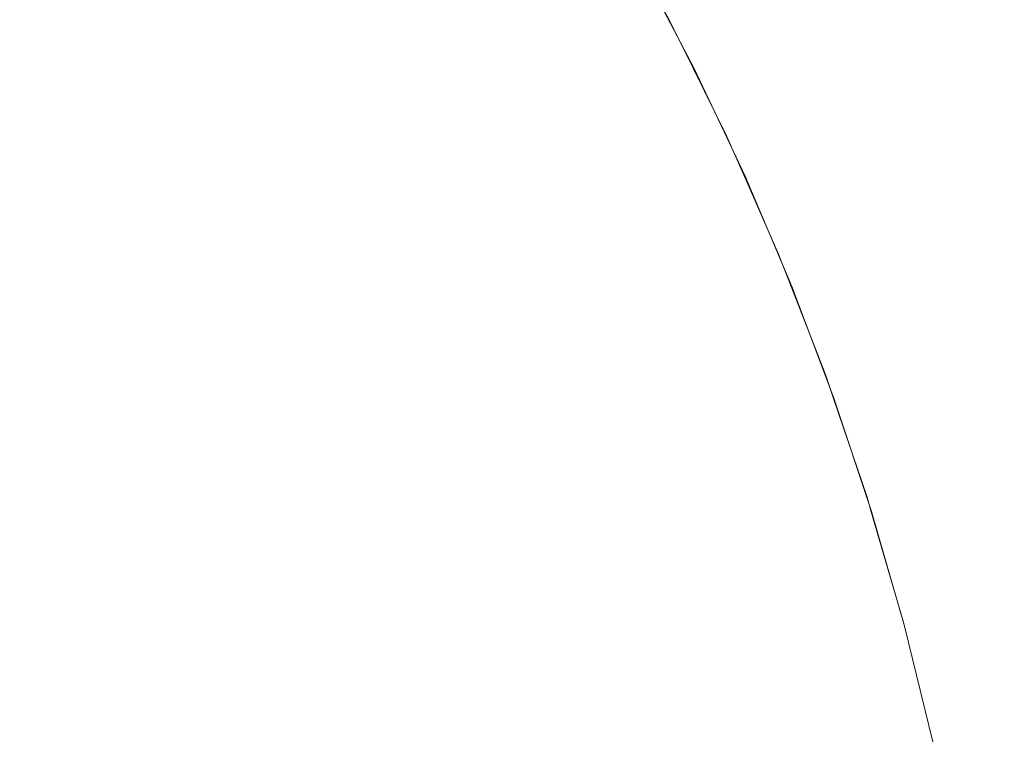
# Model space of a CAD drawing. Header units: centimetres. Extents: x -26 to 27.3, y -25.3 to -23.5.
# Tile 100 of 221: x -8.1507 to -8.1175, y -23.538 to -23.5137. Entities that reach past the tile are written whole.
import ezdxf

# ---------------------------------------------------------------- set-up
doc = ezdxf.new("R2010")
doc.units = ezdxf.units.CM
doc.header["$LTSCALE"] = 2.54
doc.layers.add('Lucido design-1', color=7, linetype='Continuous')

# ---------------------------------------------------------------- blocks, each defined once
blk = doc.blocks.new('Gruppo-4-1')
at = {"color": 7, "linetype": 'Continuous', "lineweight": 9}
for points, invisible_edges in [([(-8.145485, -23.509475, 1049.674359), (-8.143355, -23.512664, 1049.674359), (-8.145067, -23.513754, 1049.670794), (-8.147148, -23.510639, 1049.670794)], 15), ([(-8.138971, -23.509871, 1049.685528), (-8.136864, -23.513343, 1049.685528), (-8.138232, -23.514133, 1049.681732), (-8.140304, -23.51072, 1049.681732)], 15), ([(-8.130962, -23.509936, 1049.717695), (-8.128865, -23.513757, 1049.717695), (-8.129101, -23.51388, 1049.713563), (-8.131192, -23.510069, 1049.713563)], 15), ([(-8.12985, -23.511765, 1049.722055), (-8.128781, -23.513713, 1049.722055), (-8.128865, -23.513757, 1049.717695), (-8.130962, -23.509936, 1049.717695)], 14), ([(-8.13157, -23.510287, 1049.709449), (-8.129489, -23.514082, 1049.709449), (-8.130026, -23.514361, 1049.705359), (-8.132095, -23.51059, 1049.705359)], 15), ([(-8.131192, -23.510069, 1049.713563), (-8.129101, -23.51388, 1049.713563), (-8.129489, -23.514082, 1049.709449), (-8.13157, -23.510287, 1049.709449)], 15), ([(-8.147148, -23.510639, 1049.670794), (-8.145067, -23.513754, 1049.670794), (-8.146899, -23.514922, 1049.667319), (-8.148927, -23.511886, 1049.667319)], 15), ([(-8.132095, -23.51059, 1049.705359), (-8.130026, -23.514361, 1049.705359), (-8.130712, -23.514718, 1049.701302), (-8.132765, -23.510977, 1049.701302)], 15), ([(-25.917482, -23.511022, 1050.409303), (-25.917482, -23.513722, 1050.41074), (27.182518, -23.513722, 1050.41074), (27.182518, -23.511022, 1050.409303)], 10), ([(-8.140304, -23.51072, 1049.681732), (-8.138232, -23.514133, 1049.681732), (-8.139734, -23.515, 1049.678006), (-8.141766, -23.511652, 1049.678006)], 15), ([(-8.132765, -23.510977, 1049.701302), (-8.130712, -23.514718, 1049.701302), (-8.131546, -23.515152, 1049.697284), (-8.133579, -23.511446, 1049.697284)], 15), ([(-8.141766, -23.511652, 1049.678006), (-8.139734, -23.515, 1049.678006), (-8.141365, -23.515942, 1049.674359), (-8.143355, -23.512664, 1049.674359)], 15), ([(-8.133579, -23.511446, 1049.697284), (-8.131546, -23.515152, 1049.697284), (-8.132524, -23.515662, 1049.693311), (-8.134534, -23.511998, 1049.693311)], 15), ([(-8.148927, -23.511886, 1049.667319), (-8.146899, -23.514922, 1049.667319), (-8.148848, -23.516163, 1049.663939), (-8.15082, -23.513211, 1049.663939)], 15), ([(-8.134534, -23.511998, 1049.693311), (-8.132524, -23.515662, 1049.693311), (-8.133647, -23.516246, 1049.68939), (-8.13563, -23.512631, 1049.68939)], 15), ([(-8.129829, -23.511754, 1049.922055), (-8.127953, -23.51534, 1049.922055), (-8.128781, -23.513713, 1049.722055)], 10), ([(-8.129829, -23.511754, 1049.922055), (-8.129722, -23.511754, 1049.926956), (-8.127848, -23.51534, 1049.926874), (-8.127953, -23.51534, 1049.922055)], 7), ([(-8.129722, -23.511754, 1049.926956), (-8.129401, -23.511754, 1049.931847), (-8.127533, -23.51534, 1049.931683), (-8.127848, -23.51534, 1049.926874)], 15), ([(-8.129401, -23.511754, 1049.931847), (-8.128868, -23.511754, 1049.936719), (-8.127008, -23.51534, 1049.936475), (-8.127533, -23.51534, 1049.931683)], 15), ([(-8.128868, -23.511754, 1049.936719), (-8.128122, -23.511754, 1049.941564), (-8.126275, -23.51534, 1049.941238), (-8.127008, -23.51534, 1049.936475)], 15), ([(-8.128122, -23.511754, 1049.941564), (-8.127166, -23.511754, 1049.946372), (-8.125334, -23.51534, 1049.945966), (-8.126275, -23.51534, 1049.941238)], 15), ([(-8.127166, -23.511754, 1049.946372), (-8.126001, -23.511754, 1049.951133), (-8.124189, -23.51534, 1049.950647), (-8.125334, -23.51534, 1049.945966)], 15), ([(-8.126001, -23.511754, 1049.951133), (-8.124629, -23.511754, 1049.955839), (-8.12284, -23.51534, 1049.955275), (-8.124189, -23.51534, 1049.950647)], 15), ([(-8.124629, -23.511754, 1049.955839), (-8.123053, -23.511754, 1049.96048), (-8.121291, -23.51534, 1049.959839), (-8.12284, -23.51534, 1049.955275)], 15), ([(-8.123053, -23.511754, 1049.96048), (-8.121277, -23.511754, 1049.965048), (-8.119544, -23.51534, 1049.964331), (-8.121291, -23.51534, 1049.959839)], 15), ([(-8.121277, -23.511754, 1049.965048), (-8.119303, -23.511754, 1049.969535), (-8.117603, -23.51534, 1049.968742), (-8.119544, -23.51534, 1049.964331)], 15), ([(-8.119303, -23.511754, 1049.969535), (-8.117135, -23.511754, 1049.973931), (-8.115471, -23.51534, 1049.973065), (-8.117603, -23.51534, 1049.968742)], 15), ([(-8.143355, -23.512664, 1049.674359), (-8.141365, -23.515942, 1049.674359), (-8.143123, -23.516957, 1049.670794), (-8.145067, -23.513754, 1049.670794)], 15), ([(-8.13563, -23.512631, 1049.68939), (-8.133647, -23.516246, 1049.68939), (-8.13491, -23.516904, 1049.685528), (-8.136864, -23.513343, 1049.685528)], 15), ([(-8.15082, -23.513211, 1049.663939), (-8.148848, -23.516163, 1049.663939), (-8.15091, -23.517477, 1049.66066), (-8.152823, -23.514613, 1049.66066)], 15), ([(-8.136864, -23.513343, 1049.685528), (-8.13491, -23.516904, 1049.685528), (-8.136312, -23.517634, 1049.681732), (-8.138232, -23.514133, 1049.681732)], 15), ([(27.182518, -23.514777, 1050.411302), (27.182518, -23.513722, 1050.41074), (-25.917482, -23.513722, 1050.41074), (-25.917482, -23.514777, 1050.411302)], 10), ([(-8.145067, -23.513754, 1049.670794), (-8.143123, -23.516957, 1049.670794), (-8.145005, -23.518043, 1049.667319), (-8.146899, -23.514922, 1049.667319)], 15), ([(-8.129101, -23.51388, 1049.713563), (-8.127179, -23.517779, 1049.713563), (-8.127574, -23.517963, 1049.709449), (-8.129489, -23.514082, 1049.709449)], 15), ([(-8.128865, -23.513757, 1049.717695), (-8.126937, -23.517666, 1049.717695), (-8.127179, -23.517779, 1049.713563), (-8.129101, -23.51388, 1049.713563)], 15), ([(-8.128865, -23.513757, 1049.717695), (-8.128781, -23.513713, 1049.722055), (-8.127974, -23.51535, 1049.722055)], 9), ([(-8.127974, -23.51535, 1049.722055), (-8.126851, -23.517626, 1049.722055), (-8.126937, -23.517666, 1049.717695), (-8.128865, -23.513757, 1049.717695)], 14), ([(-8.127953, -23.51534, 1049.922055), (-8.127974, -23.51535, 1049.722055), (-8.128781, -23.513713, 1049.722055)], 9), ([(-8.138232, -23.514133, 1049.681732), (-8.136312, -23.517634, 1049.681732), (-8.13785, -23.518434, 1049.678006), (-8.139734, -23.515, 1049.678006)], 15), ([(-8.129489, -23.514082, 1049.709449), (-8.127574, -23.517963, 1049.709449), (-8.128123, -23.518219, 1049.705359), (-8.130026, -23.514361, 1049.705359)], 15), ([(-8.130026, -23.514361, 1049.705359), (-8.128123, -23.518219, 1049.705359), (-8.128824, -23.518546, 1049.701302), (-8.130712, -23.514718, 1049.701302)], 15), ([(-25.917482, -23.514777, 1050.411302), (-25.917482, -23.517634, 1050.41267), (27.182518, -23.517634, 1050.41267), (27.182518, -23.514777, 1050.411302)], 10), ([(-8.146899, -23.514922, 1049.667319), (-8.145005, -23.518043, 1049.667319), (-8.147006, -23.519199, 1049.663939), (-8.148848, -23.516163, 1049.663939)], 15), ([(-8.139734, -23.515, 1049.678006), (-8.13785, -23.518434, 1049.678006), (-8.139521, -23.519304, 1049.674359), (-8.141365, -23.515942, 1049.674359)], 15), ([(-8.130712, -23.514718, 1049.701302), (-8.128824, -23.518546, 1049.701302), (-8.129676, -23.518943, 1049.697284), (-8.131546, -23.515152, 1049.697284)], 15), ([(-8.131546, -23.515152, 1049.697284), (-8.129676, -23.518943, 1049.697284), (-8.130676, -23.51941, 1049.693311), (-8.132524, -23.515662, 1049.693311)], 15), ([(-8.132524, -23.515662, 1049.693311), (-8.130676, -23.51941, 1049.693311), (-8.131823, -23.519944, 1049.68939), (-8.133647, -23.516246, 1049.68939)], 15), ([(-8.126851, -23.517626, 1049.722055), (-8.127974, -23.51535, 1049.722055), (-8.127953, -23.51534, 1049.922055)], 10), ([(-8.127953, -23.51534, 1049.922055), (-8.126226, -23.518994, 1049.922055), (-8.126851, -23.517626, 1049.722055)], 10), ([(-8.127953, -23.51534, 1049.922055), (-8.127848, -23.51534, 1049.926874), (-8.126122, -23.518994, 1049.926799), (-8.126226, -23.518994, 1049.922055)], 7), ([(-8.127848, -23.51534, 1049.926874), (-8.127533, -23.51534, 1049.931683), (-8.125812, -23.518994, 1049.931533), (-8.126122, -23.518994, 1049.926799)], 15), ([(-8.127533, -23.51534, 1049.931683), (-8.127008, -23.51534, 1049.936475), (-8.125296, -23.518994, 1049.936249), (-8.125812, -23.518994, 1049.931533)], 15), ([(-8.127008, -23.51534, 1049.936475), (-8.126275, -23.51534, 1049.941238), (-8.124574, -23.518994, 1049.940938), (-8.125296, -23.518994, 1049.936249)], 15), ([(-8.126275, -23.51534, 1049.941238), (-8.125334, -23.51534, 1049.945966), (-8.123648, -23.518994, 1049.945592), (-8.124574, -23.518994, 1049.940938)], 15), ([(-8.125334, -23.51534, 1049.945966), (-8.124189, -23.51534, 1049.950647), (-8.12252, -23.518994, 1049.9502), (-8.123648, -23.518994, 1049.945592)], 15), ([(-8.124189, -23.51534, 1049.950647), (-8.12284, -23.51534, 1049.955275), (-8.121193, -23.518994, 1049.954755), (-8.12252, -23.518994, 1049.9502)], 15), ([(-8.12284, -23.51534, 1049.955275), (-8.121291, -23.51534, 1049.959839), (-8.119668, -23.518994, 1049.959248), (-8.121193, -23.518994, 1049.954755)], 15), ([(-8.121291, -23.51534, 1049.959839), (-8.119544, -23.51534, 1049.964331), (-8.117948, -23.518994, 1049.96367), (-8.119668, -23.518994, 1049.959248)], 15), ([(-8.119544, -23.51534, 1049.964331), (-8.117603, -23.51534, 1049.968742), (-8.116037, -23.518994, 1049.968012), (-8.117948, -23.518994, 1049.96367)], 15), ([(-8.117603, -23.51534, 1049.968742), (-8.115471, -23.51534, 1049.973065), (-8.113939, -23.518994, 1049.972268), (-8.116037, -23.518994, 1049.968012)], 15), ([(-8.141365, -23.515942, 1049.674359), (-8.139521, -23.519304, 1049.674359), (-8.141321, -23.520241, 1049.670794), (-8.143123, -23.516957, 1049.670794)], 15), ([(-8.148848, -23.516163, 1049.663939), (-8.147006, -23.519199, 1049.663939), (-8.149123, -23.520421, 1049.66066), (-8.15091, -23.517477, 1049.66066)], 15), ([(-8.133647, -23.516246, 1049.68939), (-8.131823, -23.519944, 1049.68939), (-8.133114, -23.520546, 1049.685528), (-8.13491, -23.516904, 1049.685528)], 15), ([(-8.143123, -23.516957, 1049.670794), (-8.141321, -23.520241, 1049.670794), (-8.143248, -23.521244, 1049.667319), (-8.145005, -23.518043, 1049.667319)], 15), ([(-8.13491, -23.516904, 1049.685528), (-8.133114, -23.520546, 1049.685528), (-8.134546, -23.521214, 1049.681732), (-8.136312, -23.517634, 1049.681732)], 15), ([(27.182518, -23.51862, 1050.413143), (27.182518, -23.517634, 1050.41267), (-25.917482, -23.517634, 1050.41267), (-25.917482, -23.51862, 1050.413143)], 10), ([(-8.15091, -23.517477, 1049.66066), (-8.149123, -23.520421, 1049.66066), (-8.151353, -23.521708, 1049.657486), (-8.153081, -23.51886, 1049.657486)], 15), ([(-8.136312, -23.517634, 1049.681732), (-8.134546, -23.521214, 1049.681732), (-8.136118, -23.521947, 1049.678006), (-8.13785, -23.518434, 1049.678006)], 15), ([(-8.126937, -23.517666, 1049.717695), (-8.126851, -23.517626, 1049.722055), (-8.126246, -23.519003, 1049.722055)], 9), ([(-8.126226, -23.518994, 1049.922055), (-8.126246, -23.519003, 1049.722055), (-8.126851, -23.517626, 1049.722055)], 9), ([(-8.127574, -23.517963, 1049.709449), (-8.125831, -23.521925, 1049.709449), (-8.126391, -23.522157, 1049.705359), (-8.128123, -23.518219, 1049.705359)], 15), ([(-8.127179, -23.517779, 1049.713563), (-8.125428, -23.521758, 1049.713563), (-8.125831, -23.521925, 1049.709449), (-8.127574, -23.517963, 1049.709449)], 15), ([(-8.126937, -23.517666, 1049.717695), (-8.125182, -23.521656, 1049.717695), (-8.125428, -23.521758, 1049.713563), (-8.127179, -23.517779, 1049.713563)], 15), ([(-8.126246, -23.519003, 1049.722055), (-8.125094, -23.52162, 1049.722055), (-8.125182, -23.521656, 1049.717695), (-8.126937, -23.517666, 1049.717695)], 14), ([(-8.145005, -23.518043, 1049.667319), (-8.143248, -23.521244, 1049.667319), (-8.145298, -23.522311, 1049.663939), (-8.147006, -23.519199, 1049.663939)], 15), ([(-8.128123, -23.518219, 1049.705359), (-8.126391, -23.522157, 1049.705359), (-8.127106, -23.522453, 1049.701302), (-8.128824, -23.518546, 1049.701302)], 15), ([(-25.917482, -23.51862, 1050.413143), (-25.917482, -23.521626, 1050.414428), (27.182518, -23.521626, 1050.414428), (27.182518, -23.51862, 1050.413143)], 10), ([(-8.13785, -23.518434, 1049.678006), (-8.136118, -23.521947, 1049.678006), (-8.137825, -23.522743, 1049.674359), (-8.139521, -23.519304, 1049.674359)], 15), ([(-8.128824, -23.518546, 1049.701302), (-8.127106, -23.522453, 1049.701302), (-8.127974, -23.522812, 1049.697284), (-8.129676, -23.518943, 1049.697284)], 15), ([(-8.129676, -23.518943, 1049.697284), (-8.127974, -23.522812, 1049.697284), (-8.128993, -23.523235, 1049.693311), (-8.130676, -23.51941, 1049.693311)], 15), ([(-8.147006, -23.519199, 1049.663939), (-8.145298, -23.522311, 1049.663939), (-8.147467, -23.52344, 1049.66066), (-8.149123, -23.520421, 1049.66066)], 15), ([(-8.139521, -23.519304, 1049.674359), (-8.137825, -23.522743, 1049.674359), (-8.139665, -23.523601, 1049.670794), (-8.141321, -23.520241, 1049.670794)], 15), ([(-8.125094, -23.52162, 1049.722055), (-8.126246, -23.519003, 1049.722055), (-8.126226, -23.518994, 1049.922055)], 10), ([(-8.126226, -23.518994, 1049.922055), (-8.124649, -23.522711, 1049.922055), (-8.125094, -23.52162, 1049.722055)], 10), ([(-8.126226, -23.518994, 1049.922055), (-8.126122, -23.518994, 1049.926799), (-8.124547, -23.522711, 1049.92673), (-8.124649, -23.522711, 1049.922055)], 7), ([(-8.126122, -23.518994, 1049.926799), (-8.125812, -23.518994, 1049.931533), (-8.124242, -23.522711, 1049.931396), (-8.124547, -23.522711, 1049.92673)], 15), ([(-8.125812, -23.518994, 1049.931533), (-8.125296, -23.518994, 1049.936249), (-8.123733, -23.522711, 1049.936043), (-8.124242, -23.522711, 1049.931396)], 15), ([(-8.125296, -23.518994, 1049.936249), (-8.124574, -23.518994, 1049.940938), (-8.123021, -23.522711, 1049.940665), (-8.123733, -23.522711, 1049.936043)], 15), ([(-8.124574, -23.518994, 1049.940938), (-8.123648, -23.518994, 1049.945592), (-8.122109, -23.522711, 1049.945251), (-8.123021, -23.522711, 1049.940665)], 15), ([(-8.123648, -23.518994, 1049.945592), (-8.12252, -23.518994, 1049.9502), (-8.120998, -23.522711, 1049.949792), (-8.122109, -23.522711, 1049.945251)], 15), ([(-8.12252, -23.518994, 1049.9502), (-8.121193, -23.518994, 1049.954755), (-8.119689, -23.522711, 1049.954281), (-8.120998, -23.522711, 1049.949792)], 15), ([(-8.121193, -23.518994, 1049.954755), (-8.119668, -23.518994, 1049.959248), (-8.118186, -23.522711, 1049.958709), (-8.119689, -23.522711, 1049.954281)], 15), ([(-8.119668, -23.518994, 1049.959248), (-8.117948, -23.518994, 1049.96367), (-8.116492, -23.522711, 1049.963066), (-8.118186, -23.522711, 1049.958709)], 15), ([(-8.117948, -23.518994, 1049.96367), (-8.116037, -23.518994, 1049.968012), (-8.114609, -23.522711, 1049.967346), (-8.116492, -23.522711, 1049.963066)], 15), ([(-8.130676, -23.51941, 1049.693311), (-8.128993, -23.523235, 1049.693311), (-8.130162, -23.523719, 1049.68939), (-8.131823, -23.519944, 1049.68939)], 15), ([(-8.131823, -23.519944, 1049.68939), (-8.130162, -23.523719, 1049.68939), (-8.131478, -23.524264, 1049.685528), (-8.133114, -23.520546, 1049.685528)], 15), ([(-8.141321, -23.520241, 1049.670794), (-8.139665, -23.523601, 1049.670794), (-8.141633, -23.524519, 1049.667319), (-8.143248, -23.521244, 1049.667319)], 15), ([(-8.149123, -23.520421, 1049.66066), (-8.147467, -23.52344, 1049.66066), (-8.14975, -23.524629, 1049.657486), (-8.151353, -23.521708, 1049.657486)], 15), ([(-8.133114, -23.520546, 1049.685528), (-8.131478, -23.524264, 1049.685528), (-8.132938, -23.524869, 1049.681732), (-8.134546, -23.521214, 1049.681732)], 15), ([(-8.143248, -23.521244, 1049.667319), (-8.141633, -23.524519, 1049.667319), (-8.143728, -23.525496, 1049.663939), (-8.145298, -23.522311, 1049.663939)], 15), ([(-8.134546, -23.521214, 1049.681732), (-8.132938, -23.524869, 1049.681732), (-8.13454, -23.525532, 1049.678006), (-8.136118, -23.521947, 1049.678006)], 15), ([(27.182518, -23.522542, 1050.41482), (27.182518, -23.521626, 1050.414428), (-25.917482, -23.521626, 1050.414428), (-25.917482, -23.522542, 1050.41482)], 10), ([(-8.125182, -23.521656, 1049.717695), (-8.125094, -23.52162, 1049.722055), (-8.124667, -23.522718, 1049.722055)], 9), ([(-8.124649, -23.522711, 1049.922055), (-8.124667, -23.522718, 1049.722055), (-8.125094, -23.52162, 1049.722055)], 9), ([(-8.151353, -23.521708, 1049.657486), (-8.14975, -23.524629, 1049.657486), (-8.152145, -23.525876, 1049.654422), (-8.153691, -23.523058, 1049.654422)], 15), ([(-8.136118, -23.521947, 1049.678006), (-8.13454, -23.525532, 1049.678006), (-8.13628, -23.526253, 1049.674359), (-8.137825, -23.522743, 1049.674359)], 15), ([(-8.125831, -23.521925, 1049.709449), (-8.124263, -23.525959, 1049.709449), (-8.124832, -23.526166, 1049.705359), (-8.126391, -23.522157, 1049.705359)], 15), ([(-8.125428, -23.521758, 1049.713563), (-8.123852, -23.52581, 1049.713563), (-8.124263, -23.525959, 1049.709449), (-8.125831, -23.521925, 1049.709449)], 15), ([(-8.125182, -23.521656, 1049.717695), (-8.123602, -23.525719, 1049.717695), (-8.123852, -23.52581, 1049.713563), (-8.125428, -23.521758, 1049.713563)], 15), ([(-8.124667, -23.522718, 1049.722055), (-8.123513, -23.525686, 1049.722055), (-8.123602, -23.525719, 1049.717695), (-8.125182, -23.521656, 1049.717695)], 14), ([(-8.145298, -23.522311, 1049.663939), (-8.143728, -23.525496, 1049.663939), (-8.145944, -23.526529, 1049.66066), (-8.147467, -23.52344, 1049.66066)], 15), ([(-8.126391, -23.522157, 1049.705359), (-8.124832, -23.526166, 1049.705359), (-8.125559, -23.526431, 1049.701302), (-8.127106, -23.522453, 1049.701302)], 15), ([(-25.917482, -23.522542, 1050.41482), (-25.917482, -23.525691, 1050.41601), (27.182518, -23.525691, 1050.41601), (27.182518, -23.522542, 1050.41482)], 10), ([(-8.127106, -23.522453, 1049.701302), (-8.125559, -23.526431, 1049.701302), (-8.126442, -23.526752, 1049.697284), (-8.127974, -23.522812, 1049.697284)], 15), ([(-8.137825, -23.522743, 1049.674359), (-8.13628, -23.526253, 1049.674359), (-8.138156, -23.52703, 1049.670794), (-8.139665, -23.523601, 1049.670794)], 15), ([(-8.127974, -23.522812, 1049.697284), (-8.126442, -23.526752, 1049.697284), (-8.127479, -23.527129, 1049.693311), (-8.128993, -23.523235, 1049.693311)], 15), ([(-8.123513, -23.525686, 1049.722055), (-8.124667, -23.522718, 1049.722055), (-8.124649, -23.522711, 1049.922055)], 10), ([(-8.123513, -23.525686, 1049.722055), (-8.124649, -23.522711, 1049.922055), (-8.123226, -23.526485, 1049.922055)], 9), ([(-8.124649, -23.522711, 1049.922055), (-8.124547, -23.522711, 1049.92673), (-8.123125, -23.526485, 1049.926668), (-8.123226, -23.526485, 1049.922055)], 7), ([(-8.124547, -23.522711, 1049.92673), (-8.124242, -23.522711, 1049.931396), (-8.122824, -23.526485, 1049.931271), (-8.123125, -23.526485, 1049.926668)], 15), ([(-8.124242, -23.522711, 1049.931396), (-8.123733, -23.522711, 1049.936043), (-8.122321, -23.526485, 1049.935858), (-8.122824, -23.526485, 1049.931271)], 15), ([(-8.123733, -23.522711, 1049.936043), (-8.123021, -23.522711, 1049.940665), (-8.121619, -23.526485, 1049.940418), (-8.122321, -23.526485, 1049.935858)], 15), ([(-8.123021, -23.522711, 1049.940665), (-8.122109, -23.522711, 1049.945251), (-8.120719, -23.526485, 1049.944942), (-8.121619, -23.526485, 1049.940418)], 15), ([(-8.122109, -23.522711, 1049.945251), (-8.120998, -23.522711, 1049.949792), (-8.119623, -23.526485, 1049.949424), (-8.120719, -23.526485, 1049.944942)], 15), ([(-8.120998, -23.522711, 1049.949792), (-8.119689, -23.522711, 1049.954281), (-8.118332, -23.526485, 1049.953853), (-8.119623, -23.526485, 1049.949424)], 15), ([(-8.119689, -23.522711, 1049.954281), (-8.118186, -23.522711, 1049.958709), (-8.116849, -23.526485, 1049.958222), (-8.118332, -23.526485, 1049.953853)], 15), ([(-8.118186, -23.522711, 1049.958709), (-8.116492, -23.522711, 1049.963066), (-8.115177, -23.526485, 1049.962522), (-8.116849, -23.526485, 1049.958222)], 15), ([(-8.128993, -23.523235, 1049.693311), (-8.127479, -23.527129, 1049.693311), (-8.128667, -23.527562, 1049.68939), (-8.130162, -23.523719, 1049.68939)], 15), ([(-8.147467, -23.52344, 1049.66066), (-8.145944, -23.526529, 1049.66066), (-8.148277, -23.527617, 1049.657486), (-8.14975, -23.524629, 1049.657486)], 15), ([(-8.139665, -23.523601, 1049.670794), (-8.138156, -23.52703, 1049.670794), (-8.140163, -23.527861, 1049.667319), (-8.141633, -23.524519, 1049.667319)], 15), ([(-8.130162, -23.523719, 1049.68939), (-8.128667, -23.527562, 1049.68939), (-8.130006, -23.528049, 1049.685528), (-8.131478, -23.524264, 1049.685528)], 15), ([(-8.131478, -23.524264, 1049.685528), (-8.130006, -23.528049, 1049.685528), (-8.131491, -23.52859, 1049.681732), (-8.132938, -23.524869, 1049.681732)], 15), ([(-8.14975, -23.524629, 1049.657486), (-8.148277, -23.527617, 1049.657486), (-8.150724, -23.528758, 1049.654422), (-8.152145, -23.525876, 1049.654422)], 15), ([(-8.141633, -23.524519, 1049.667319), (-8.140163, -23.527861, 1049.667319), (-8.142298, -23.528746, 1049.663939), (-8.143728, -23.525496, 1049.663939)], 15), ([(-8.132938, -23.524869, 1049.681732), (-8.131491, -23.52859, 1049.681732), (-8.13312, -23.529183, 1049.678006), (-8.13454, -23.525532, 1049.678006)], 15), ([(-8.143728, -23.525496, 1049.663939), (-8.142298, -23.528746, 1049.663939), (-8.144557, -23.529681, 1049.66066), (-8.145944, -23.526529, 1049.66066)], 15), ([(-8.13454, -23.525532, 1049.678006), (-8.13312, -23.529183, 1049.678006), (-8.134891, -23.529827, 1049.674359), (-8.13628, -23.526253, 1049.674359)], 15), ([(27.182518, -23.526538, 1050.41633), (27.182518, -23.525691, 1050.41601), (-25.917482, -23.525691, 1050.41601), (-25.917482, -23.526538, 1050.41633)], 10), ([(-8.124263, -23.525959, 1049.709449), (-8.122871, -23.530057, 1049.709449), (-8.123449, -23.530239, 1049.705359), (-8.124832, -23.526166, 1049.705359)], 15), ([(-8.123852, -23.52581, 1049.713563), (-8.122455, -23.529926, 1049.713563), (-8.122871, -23.530057, 1049.709449), (-8.124263, -23.525959, 1049.709449)], 15), ([(-8.123602, -23.525719, 1049.717695), (-8.122201, -23.529846, 1049.717695), (-8.122455, -23.529926, 1049.713563), (-8.123852, -23.52581, 1049.713563)], 15), ([(-8.123602, -23.525719, 1049.717695), (-8.123513, -23.525686, 1049.722055), (-8.12324, -23.52649, 1049.722055)], 9), ([(-8.12324, -23.52649, 1049.722055), (-8.12211, -23.529817, 1049.722055), (-8.122201, -23.529846, 1049.717695), (-8.123602, -23.525719, 1049.717695)], 14), ([(-8.123226, -23.526485, 1049.922055), (-8.12324, -23.52649, 1049.722055), (-8.123513, -23.525686, 1049.722055)], 9), ([(-8.13628, -23.526253, 1049.674359), (-8.134891, -23.529827, 1049.674359), (-8.136798, -23.530521, 1049.670794), (-8.138156, -23.52703, 1049.670794)], 15), ([(-8.124832, -23.526166, 1049.705359), (-8.123449, -23.530239, 1049.705359), (-8.124187, -23.530472, 1049.701302), (-8.125559, -23.526431, 1049.701302)], 15), ([(-25.917482, -23.526538, 1050.41633), (-25.917482, -23.529822, 1050.417414), (27.182518, -23.529822, 1050.417414), (27.182518, -23.526538, 1050.41633)], 10), ([(-8.145944, -23.526529, 1049.66066), (-8.144557, -23.529681, 1049.66066), (-8.146935, -23.530667, 1049.657486), (-8.148277, -23.527617, 1049.657486)], 15), ([(-8.125559, -23.526431, 1049.701302), (-8.124187, -23.530472, 1049.701302), (-8.125083, -23.530755, 1049.697284), (-8.126442, -23.526752, 1049.697284)], 15), ([(-8.12211, -23.529817, 1049.722055), (-8.12324, -23.52649, 1049.722055), (-8.123226, -23.526485, 1049.922055)], 10), ([(-8.12211, -23.529817, 1049.722055), (-8.123226, -23.526485, 1049.922055), (-8.121957, -23.530308, 1049.922055)], 9), ([(-8.123226, -23.526485, 1049.922055), (-8.123125, -23.526485, 1049.926668), (-8.121858, -23.530308, 1049.926612), (-8.121957, -23.530308, 1049.922055)], 7), ([(-8.123125, -23.526485, 1049.926668), (-8.122824, -23.526485, 1049.931271), (-8.12156, -23.530308, 1049.931161), (-8.121858, -23.530308, 1049.926612)], 15), ([(-8.122824, -23.526485, 1049.931271), (-8.122321, -23.526485, 1049.935858), (-8.121063, -23.530308, 1049.935692), (-8.12156, -23.530308, 1049.931161)], 15), ([(-8.122321, -23.526485, 1049.935858), (-8.121619, -23.526485, 1049.940418), (-8.12037, -23.530308, 1049.940197), (-8.121063, -23.530308, 1049.935692)], 15), ([(-8.121619, -23.526485, 1049.940418), (-8.120719, -23.526485, 1049.944942), (-8.119481, -23.530308, 1049.944668), (-8.12037, -23.530308, 1049.940197)], 15), ([(-8.120719, -23.526485, 1049.944942), (-8.119623, -23.526485, 1049.949424), (-8.118397, -23.530308, 1049.949095), (-8.119481, -23.530308, 1049.944668)], 15), ([(-8.119623, -23.526485, 1049.949424), (-8.118332, -23.526485, 1049.953853), (-8.117122, -23.530308, 1049.953472), (-8.118397, -23.530308, 1049.949095)], 15), ([(-8.118332, -23.526485, 1049.953853), (-8.116849, -23.526485, 1049.958222), (-8.115656, -23.530308, 1049.957788), (-8.117122, -23.530308, 1049.953472)], 15), ([(-8.126442, -23.526752, 1049.697284), (-8.125083, -23.530755, 1049.697284), (-8.126135, -23.531086, 1049.693311), (-8.127479, -23.527129, 1049.693311)], 15), ([(-8.138156, -23.52703, 1049.670794), (-8.136798, -23.530521, 1049.670794), (-8.138839, -23.531264, 1049.667319), (-8.140163, -23.527861, 1049.667319)], 15), ([(-8.127479, -23.527129, 1049.693311), (-8.126135, -23.531086, 1049.693311), (-8.127342, -23.531467, 1049.68939), (-8.128667, -23.527562, 1049.68939)], 15), ([(-8.148277, -23.527617, 1049.657486), (-8.146935, -23.530667, 1049.657486), (-8.149429, -23.5317, 1049.654422), (-8.150724, -23.528758, 1049.654422)], 15), ([(-8.128667, -23.527562, 1049.68939), (-8.127342, -23.531467, 1049.68939), (-8.1287, -23.531895, 1049.685528), (-8.130006, -23.528049, 1049.685528)], 15), ([(-8.140163, -23.527861, 1049.667319), (-8.138839, -23.531264, 1049.667319), (-8.141011, -23.532055, 1049.663939), (-8.142298, -23.528746, 1049.663939)], 15), ([(-8.130006, -23.528049, 1049.685528), (-8.1287, -23.531895, 1049.685528), (-8.130208, -23.532371, 1049.681732), (-8.131491, -23.52859, 1049.681732)], 15), ([(-8.131491, -23.52859, 1049.681732), (-8.130208, -23.532371, 1049.681732), (-8.131861, -23.532892, 1049.678006), (-8.13312, -23.529183, 1049.678006)], 15), ([(-8.150724, -23.528758, 1049.654422), (-8.149429, -23.5317, 1049.654422), (-8.152034, -23.532779, 1049.651474), (-8.153279, -23.52995, 1049.651474)], 15), ([(-8.142298, -23.528746, 1049.663939), (-8.141011, -23.532055, 1049.663939), (-8.143308, -23.532891, 1049.66066), (-8.144557, -23.529681, 1049.66066)], 15), ([(-8.13312, -23.529183, 1049.678006), (-8.131861, -23.532892, 1049.678006), (-8.133658, -23.533458, 1049.674359), (-8.134891, -23.529827, 1049.674359)], 15), ([(27.182518, -23.530601, 1050.417671), (27.182518, -23.529822, 1050.417414), (-25.917482, -23.529822, 1050.417414), (-25.917482, -23.530601, 1050.417671)], 10), ([(-8.144557, -23.529681, 1049.66066), (-8.143308, -23.532891, 1049.66066), (-8.145728, -23.533772, 1049.657486), (-8.146935, -23.530667, 1049.657486)], 15), ([(-8.134891, -23.529827, 1049.674359), (-8.133658, -23.533458, 1049.674359), (-8.135594, -23.534069, 1049.670794), (-8.136798, -23.530521, 1049.670794)], 15), ([(-8.122455, -23.529926, 1049.713563), (-8.121238, -23.5341, 1049.713563), (-8.12166, -23.534213, 1049.709449), (-8.122871, -23.530057, 1049.709449)], 15), ([(-8.122201, -23.529846, 1049.717695), (-8.120981, -23.534031, 1049.717695), (-8.121238, -23.5341, 1049.713563), (-8.122455, -23.529926, 1049.713563)], 15), ([(-8.122201, -23.529846, 1049.717695), (-8.12211, -23.529817, 1049.722055), (-8.121967, -23.530311, 1049.722055)], 9), ([(-8.121967, -23.530311, 1049.722055), (-8.120889, -23.534006, 1049.722055), (-8.120981, -23.534031, 1049.717695), (-8.122201, -23.529846, 1049.717695)], 14), ([(-8.121957, -23.530308, 1049.922055), (-8.121967, -23.530311, 1049.722055), (-8.12211, -23.529817, 1049.722055)], 9), ([(-8.123449, -23.530239, 1049.705359), (-8.122245, -23.534369, 1049.705359), (-8.122992, -23.53457, 1049.701302), (-8.124187, -23.530472, 1049.701302)], 15), ([(-8.122871, -23.530057, 1049.709449), (-8.12166, -23.534213, 1049.709449), (-8.122245, -23.534369, 1049.705359), (-8.123449, -23.530239, 1049.705359)], 15), ([(-25.917482, -23.530601, 1050.417671), (-25.917482, -23.53401, 1050.418635), (27.182518, -23.53401, 1050.418635), (27.182518, -23.530601, 1050.417671)], 10), ([(-8.136798, -23.530521, 1049.670794), (-8.135594, -23.534069, 1049.670794), (-8.137666, -23.534722, 1049.667319), (-8.138839, -23.531264, 1049.667319)], 15), ([(-8.124187, -23.530472, 1049.701302), (-8.122992, -23.53457, 1049.701302), (-8.1239, -23.534813, 1049.697284), (-8.125083, -23.530755, 1049.697284)], 15), ([(-8.120889, -23.534006, 1049.722055), (-8.121967, -23.530311, 1049.722055), (-8.121957, -23.530308, 1049.922055)], 10), ([(-8.121957, -23.530308, 1049.922055), (-8.120844, -23.534175, 1049.922055), (-8.120848, -23.534175, 1049.722055), (-8.120889, -23.534006, 1049.722055)], 10), ([(-8.121957, -23.530308, 1049.922055), (-8.121858, -23.530308, 1049.926612), (-8.120746, -23.534175, 1049.926564), (-8.120844, -23.534175, 1049.922055)], 7), ([(-8.121858, -23.530308, 1049.926612), (-8.12156, -23.530308, 1049.931161), (-8.120451, -23.534175, 1049.931064), (-8.120746, -23.534175, 1049.926564)], 15), ([(-8.12156, -23.530308, 1049.931161), (-8.121063, -23.530308, 1049.935692), (-8.11996, -23.534175, 1049.935547), (-8.120451, -23.534175, 1049.931064)], 15), ([(-8.121063, -23.530308, 1049.935692), (-8.12037, -23.530308, 1049.940197), (-8.119274, -23.534175, 1049.940004), (-8.11996, -23.534175, 1049.935547)], 15), ([(-8.12037, -23.530308, 1049.940197), (-8.119481, -23.530308, 1049.944668), (-8.118394, -23.534175, 1049.944427), (-8.119274, -23.534175, 1049.940004)], 15), ([(-8.119481, -23.530308, 1049.944668), (-8.118397, -23.530308, 1049.949095), (-8.117322, -23.534175, 1049.948807), (-8.118394, -23.534175, 1049.944427)], 15), ([(-8.118397, -23.530308, 1049.949095), (-8.117122, -23.530308, 1049.953472), (-8.116061, -23.534175, 1049.953137), (-8.117322, -23.534175, 1049.948807)], 15), ([(-8.146935, -23.530667, 1049.657486), (-8.145728, -23.533772, 1049.657486), (-8.148264, -23.534695, 1049.654422), (-8.149429, -23.5317, 1049.654422)], 15), ([(-8.125083, -23.530755, 1049.697284), (-8.1239, -23.534813, 1049.697284), (-8.124966, -23.535098, 1049.693311), (-8.126135, -23.531086, 1049.693311)], 15), ([(-8.138839, -23.531264, 1049.667319), (-8.137666, -23.534722, 1049.667319), (-8.13987, -23.535417, 1049.663939), (-8.141011, -23.532055, 1049.663939)], 15), ([(-8.126135, -23.531086, 1049.693311), (-8.124966, -23.535098, 1049.693311), (-8.126188, -23.535426, 1049.68939), (-8.127342, -23.531467, 1049.68939)], 15), ([(-8.127342, -23.531467, 1049.68939), (-8.126188, -23.535426, 1049.68939), (-8.127564, -23.535794, 1049.685528), (-8.1287, -23.531895, 1049.685528)], 15), ([(-8.149429, -23.5317, 1049.654422), (-8.148264, -23.534695, 1049.654422), (-8.150914, -23.535659, 1049.651474), (-8.152034, -23.532779, 1049.651474)], 15), ([(-8.1287, -23.531895, 1049.685528), (-8.127564, -23.535794, 1049.685528), (-8.129091, -23.536204, 1049.681732), (-8.130208, -23.532371, 1049.681732)], 15), ([(-8.141011, -23.532055, 1049.663939), (-8.13987, -23.535417, 1049.663939), (-8.142201, -23.536152, 1049.66066), (-8.143308, -23.532891, 1049.66066)], 15), ([(-8.130208, -23.532371, 1049.681732), (-8.129091, -23.536204, 1049.681732), (-8.130765, -23.536652, 1049.678006), (-8.131861, -23.532892, 1049.678006)], 15), ([(-8.143308, -23.532891, 1049.66066), (-8.142201, -23.536152, 1049.66066), (-8.144657, -23.536926, 1049.657486), (-8.145728, -23.533772, 1049.657486)], 15), ([(-8.131861, -23.532892, 1049.678006), (-8.130765, -23.536652, 1049.678006), (-8.132585, -23.53714, 1049.674359), (-8.133658, -23.533458, 1049.674359)], 15), ([(-8.133658, -23.533458, 1049.674359), (-8.132585, -23.53714, 1049.674359), (-8.134546, -23.537665, 1049.670794), (-8.135594, -23.534069, 1049.670794)], 15), ([(-8.145728, -23.533772, 1049.657486), (-8.144657, -23.536926, 1049.657486), (-8.147231, -23.537738, 1049.654422), (-8.148264, -23.534695, 1049.654422)], 15), ([(27.182518, -23.534724, 1050.418837), (27.182518, -23.53401, 1050.418635), (-25.917482, -23.53401, 1050.418635), (-25.917482, -23.534724, 1050.418837)], 10), ([(-8.135594, -23.534069, 1049.670794), (-8.134546, -23.537665, 1049.670794), (-8.136644, -23.538227, 1049.667319), (-8.137666, -23.534722, 1049.667319)], 15), ([(-8.12166, -23.534213, 1049.709449), (-8.120631, -23.538417, 1049.709449), (-8.121223, -23.538548, 1049.705359), (-8.122245, -23.534369, 1049.705359)], 15), ([(-8.121238, -23.5341, 1049.713563), (-8.120205, -23.538322, 1049.713563), (-8.120631, -23.538417, 1049.709449), (-8.12166, -23.534213, 1049.709449)], 15), ([(-8.120981, -23.534031, 1049.717695), (-8.119945, -23.538265, 1049.717695), (-8.120205, -23.538322, 1049.713563), (-8.121238, -23.5341, 1049.713563)], 15), ([(-8.120981, -23.534031, 1049.717695), (-8.120889, -23.534006, 1049.722055), (-8.120848, -23.534175, 1049.722055)], 9), ([(-8.119945, -23.538265, 1049.717695), (-8.120981, -23.534031, 1049.717695), (-8.120848, -23.534175, 1049.722055), (-8.119893, -23.538079, 1049.722055)], 11), ([(-8.120848, -23.534175, 1049.722055), (-8.120844, -23.534175, 1049.922055), (-8.119889, -23.538078, 1049.922055), (-8.119893, -23.538079, 1049.722055)], 5), ([(-8.120844, -23.534175, 1049.922055), (-8.120746, -23.534175, 1049.926564), (-8.119792, -23.538078, 1049.926522), (-8.119889, -23.538078, 1049.922055)], 7), ([(-8.120746, -23.534175, 1049.926564), (-8.120451, -23.534175, 1049.931064), (-8.1195, -23.538078, 1049.930981), (-8.119792, -23.538078, 1049.926522)], 15), ([(-8.120451, -23.534175, 1049.931064), (-8.11996, -23.534175, 1049.935547), (-8.119013, -23.538078, 1049.935422), (-8.1195, -23.538078, 1049.930981)], 15), ([(-8.11996, -23.534175, 1049.935547), (-8.119274, -23.534175, 1049.940004), (-8.118334, -23.538078, 1049.939838), (-8.119013, -23.538078, 1049.935422)], 15), ([(-8.119274, -23.534175, 1049.940004), (-8.118394, -23.534175, 1049.944427), (-8.117462, -23.538078, 1049.94422), (-8.118334, -23.538078, 1049.939838)], 15), ([(-8.118394, -23.534175, 1049.944427), (-8.117322, -23.534175, 1049.948807), (-8.1164, -23.538078, 1049.94856), (-8.117462, -23.538078, 1049.94422)], 15), ([(-8.122992, -23.53457, 1049.701302), (-8.121978, -23.538715, 1049.701302), (-8.122895, -23.538919, 1049.697284), (-8.1239, -23.534813, 1049.697284)], 15), ([(-8.122245, -23.534369, 1049.705359), (-8.121223, -23.538548, 1049.705359), (-8.121978, -23.538715, 1049.701302), (-8.122992, -23.53457, 1049.701302)], 15), ([(-25.917482, -23.534724, 1050.418837), (-25.917482, -23.538247, 1050.419673), (27.182518, -23.538247, 1050.419673), (27.182518, -23.534724, 1050.418837)], 10), ([(-8.148264, -23.534695, 1049.654422), (-8.147231, -23.537738, 1049.654422), (-8.149921, -23.538586, 1049.651474), (-8.150914, -23.535659, 1049.651474)], 15), ([(-8.137666, -23.534722, 1049.667319), (-8.136644, -23.538227, 1049.667319), (-8.138876, -23.538826, 1049.663939), (-8.13987, -23.535417, 1049.663939)], 15), ([(-8.1239, -23.534813, 1049.697284), (-8.122895, -23.538919, 1049.697284), (-8.123973, -23.539157, 1049.693311), (-8.124966, -23.535098, 1049.693311)], 15), ([(-8.124966, -23.535098, 1049.693311), (-8.123973, -23.539157, 1049.693311), (-8.125208, -23.539431, 1049.68939), (-8.126188, -23.535426, 1049.68939)], 15), ([(-8.13987, -23.535417, 1049.663939), (-8.138876, -23.538826, 1049.663939), (-8.141238, -23.539458, 1049.66066), (-8.142201, -23.536152, 1049.66066)], 15), ([(-8.126188, -23.535426, 1049.68939), (-8.125208, -23.539431, 1049.68939), (-8.126599, -23.53974, 1049.685528), (-8.127564, -23.535794, 1049.685528)], 15), ([(-8.150914, -23.535659, 1049.651474), (-8.149921, -23.538586, 1049.651474), (-8.15272, -23.539468, 1049.648646), (-8.153672, -23.536663, 1049.648646)], 15), ([(-8.127564, -23.535794, 1049.685528), (-8.126599, -23.53974, 1049.685528), (-8.128142, -23.540082, 1049.681732), (-8.129091, -23.536204, 1049.681732)], 15), ([(-8.142201, -23.536152, 1049.66066), (-8.141238, -23.539458, 1049.66066), (-8.143725, -23.540125, 1049.657486), (-8.144657, -23.536926, 1049.657486)], 15), ([(-8.129091, -23.536204, 1049.681732), (-8.128142, -23.540082, 1049.681732), (-8.129834, -23.540457, 1049.678006), (-8.130765, -23.536652, 1049.678006)], 15), ([(-8.130765, -23.536652, 1049.678006), (-8.129834, -23.540457, 1049.678006), (-8.131673, -23.540865, 1049.674359), (-8.132585, -23.53714, 1049.674359)], 15), ([(-8.144657, -23.536926, 1049.657486), (-8.143725, -23.540125, 1049.657486), (-8.146332, -23.540823, 1049.654422), (-8.147231, -23.537738, 1049.654422)], 15), ([(-8.132585, -23.53714, 1049.674359), (-8.131673, -23.540865, 1049.674359), (-8.133655, -23.541304, 1049.670794), (-8.134546, -23.537665, 1049.670794)], 15), ([(-8.147231, -23.537738, 1049.654422), (-8.146332, -23.540823, 1049.654422), (-8.149056, -23.541553, 1049.651474), (-8.149921, -23.538586, 1049.651474)], 15), ([(-8.134546, -23.537665, 1049.670794), (-8.133655, -23.541304, 1049.670794), (-8.135776, -23.541774, 1049.667319), (-8.136644, -23.538227, 1049.667319)], 15)]:
    blk.add_3dface(points, dxfattribs=dict(at, invisible_edges=invisible_edges))

msp = doc.modelspace()

# ---------------------------------------------------------------- block references
at = {"layer": 'Lucido design-1', "color": 7}
msp.add_blockref('Gruppo-4-1', (0, 0), dxfattribs=at)

doc.saveas('drawing.dxf')
